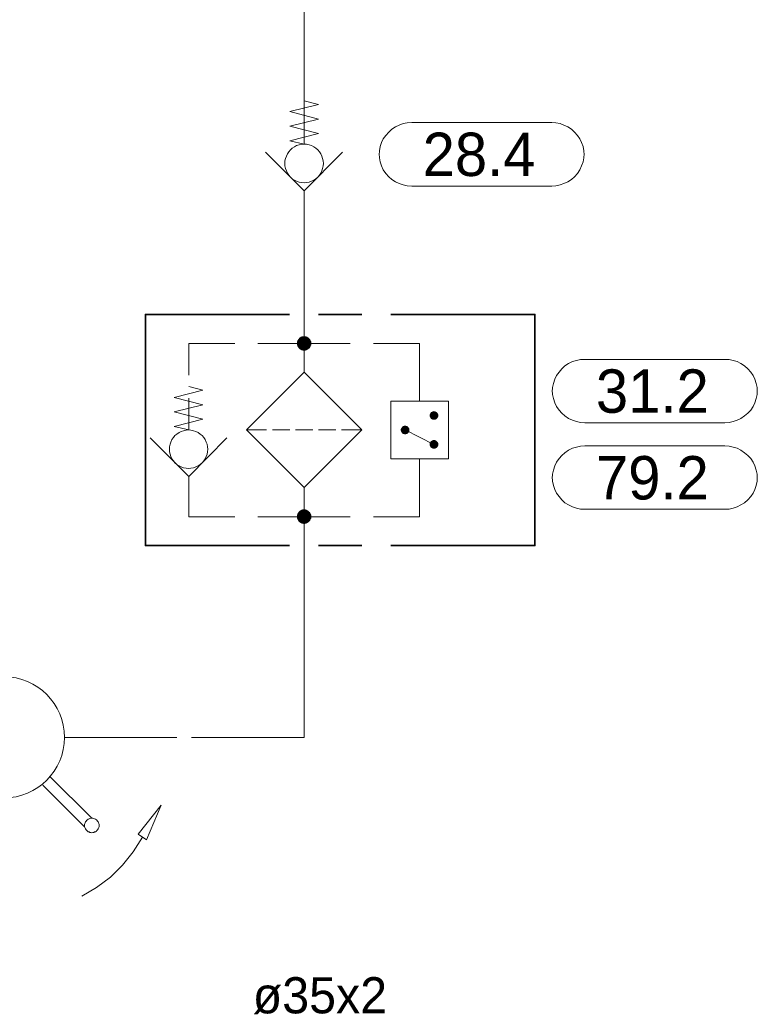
# Model space of a CAD drawing. Header units: millimetres. Extents: x 0 to 203, y 0 to 47.
# Tile 43 of 196: x 33.34 to 35.35, y 7.7 to 10.38. Entities that reach past the tile are written whole.
import ezdxf

# ---------------------------------------------------------------- set-up
doc = ezdxf.new("R2010")
doc.units = ezdxf.units.MM
for name, color, linetype in [('PDF_Geomertry', 7, 'Continuous'), ('PDF_Solid Fills', 7, 'Continuous'), ('PDF_Text', 7, 'Continuous')]:
    doc.layers.add(name, color=color, linetype=linetype)
doc.styles.add('PDF Arial', font='txt')

msp = doc.modelspace()

# ---------------------------------------------------------------- hatches: boundary and pattern name
at = {"layer": 'PDF_Solid Fills', "transparency": 33554559}
for points in [[(34.1126, 9.4985), (34.1007, 9.5146), (34.1029, 9.516)], [(34.1126, 9.4985), (34.1029, 9.516), (34.1049, 9.5174)], [(34.1126, 9.4985), (34.1049, 9.5174), (34.1076, 9.5179)], [(34.1126, 9.4985), (34.1076, 9.5179), (34.1104, 9.5179)], [(34.1126, 9.4985), (34.1104, 9.5179), (34.1126, 9.5187)], [(34.1126, 9.4985), (34.1126, 9.5187), (34.1154, 9.5179)], [(34.1126, 9.4985), (34.1182, 9.5179), (34.1201, 9.5174)], [(34.1126, 9.4985), (34.1154, 9.5179), (34.1182, 9.5179)], [(34.1126, 9.4985), (34.1201, 9.5174), (34.1224, 9.516)], [(34.1126, 9.4985), (34.1224, 9.516), (34.1243, 9.5146)], [(34.1126, 9.4985), (34.0932, 9.5012), (34.0938, 9.504)], [(34.1126, 9.4985), (34.0932, 9.4985), (34.0932, 9.5012)], [(34.1126, 9.4985), (34.0932, 9.4965), (34.0932, 9.4985)], [(34.1126, 9.4985), (34.0938, 9.4938), (34.0932, 9.4965)], [(34.1126, 9.4985), (34.0938, 9.504), (34.0946, 9.5063)], [(34.1126, 9.4985), (34.0946, 9.4915), (34.0938, 9.4938)], [(34.1126, 9.4985), (34.0946, 9.5063), (34.096, 9.509)], [(34.1126, 9.4985), (34.096, 9.4888), (34.0946, 9.4915)], [(34.1126, 9.4985), (34.096, 9.509), (34.0974, 9.511)], [(34.1126, 9.4985), (34.0974, 9.4868), (34.096, 9.4888)], [(34.1126, 9.4985), (34.0974, 9.511), (34.0987, 9.5124)], [(34.1126, 9.4985), (34.0987, 9.4846), (34.0974, 9.4868)], [(34.1126, 9.4985), (34.0987, 9.5124), (34.1007, 9.5146)], [(34.1126, 9.4985), (34.1007, 9.4832), (34.0987, 9.4846)], [(34.1126, 9.4985), (34.1029, 9.4818), (34.1007, 9.4832)], [(34.1126, 9.4985), (34.1049, 9.4804), (34.1029, 9.4818)], [(34.1126, 9.4985), (34.1076, 9.4799), (34.1049, 9.4804)], [(34.1126, 9.4985), (34.1104, 9.479), (34.1076, 9.4799)], [(34.1126, 9.4985), (34.1126, 9.479), (34.1104, 9.479)], [(34.1126, 9.4985), (34.1243, 9.5146), (34.1265, 9.5124)], [(34.1126, 9.4985), (34.1265, 9.5124), (34.1285, 9.511)], [(34.1126, 9.4985), (34.1285, 9.511), (34.1299, 9.509)], [(34.1126, 9.4985), (34.1299, 9.509), (34.1307, 9.5063)], [(34.1126, 9.4985), (34.1307, 9.5063), (34.1321, 9.504)], [(34.1126, 9.4985), (34.1321, 9.504), (34.1321, 9.5012)], [(34.1126, 9.4985), (34.1321, 9.5012), (34.1326, 9.4985)], [(34.1126, 9.4985), (34.1154, 9.479), (34.1126, 9.479)], [(34.1126, 9.4985), (34.1182, 9.4799), (34.1154, 9.479)], [(34.1126, 9.4985), (34.1201, 9.4804), (34.1182, 9.4799)], [(34.1126, 9.4985), (34.1224, 9.4818), (34.1201, 9.4804)], [(34.1126, 9.4985), (34.1243, 9.4832), (34.1224, 9.4818)], [(34.1126, 9.4985), (34.1265, 9.4846), (34.1243, 9.4832)], [(34.1126, 9.4985), (34.1285, 9.4868), (34.1265, 9.4846)], [(34.1126, 9.4985), (34.1299, 9.4888), (34.1285, 9.4868)], [(34.1126, 9.4985), (34.1307, 9.4915), (34.1299, 9.4888)], [(34.1126, 9.4985), (34.1321, 9.4938), (34.1307, 9.4915)], [(34.1126, 9.4985), (34.1321, 9.4965), (34.1321, 9.4938)], [(34.1126, 9.4985), (34.1326, 9.4985), (34.1321, 9.4965)], [(34.466, 9.3026), (34.4543, 9.3026), (34.4549, 9.304)], [(34.466, 9.3026), (34.4549, 9.3007), (34.4543, 9.3026)], [(34.466, 9.3026), (34.4549, 9.3054), (34.4557, 9.3068)], [(34.466, 9.3026), (34.4549, 9.304), (34.4549, 9.3054)], [(34.466, 9.3026), (34.4549, 9.2993), (34.4549, 9.3007)], [(34.466, 9.3026), (34.4557, 9.2979), (34.4549, 9.2993)], [(34.466, 9.3026), (34.4557, 9.3068), (34.4563, 9.3082)], [(34.466, 9.3026), (34.4563, 9.2965), (34.4557, 9.2979)], [(34.466, 9.3026), (34.4563, 9.3082), (34.4571, 9.3096)], [(34.466, 9.3026), (34.4571, 9.2951), (34.4563, 9.2965)], [(34.466, 9.3026), (34.4571, 9.3096), (34.4576, 9.311)], [(34.466, 9.3026), (34.4576, 9.2943), (34.4571, 9.2951)], [(34.466, 9.3026), (34.4576, 9.311), (34.459, 9.3118)], [(34.466, 9.3026), (34.459, 9.2929), (34.4576, 9.2943)], [(34.466, 9.3026), (34.459, 9.3118), (34.4604, 9.3124)], [(34.466, 9.3026), (34.4604, 9.2924), (34.459, 9.2929)], [(34.466, 9.3026), (34.4604, 9.3124), (34.4618, 9.3132)], [(34.466, 9.3026), (34.4618, 9.2915), (34.4604, 9.2924)], [(34.466, 9.3026), (34.4618, 9.3132), (34.4632, 9.3138)], [(34.466, 9.3026), (34.4632, 9.291), (34.4618, 9.2915)], [(34.466, 9.3026), (34.4632, 9.3138), (34.4646, 9.3138)], [(34.466, 9.3026), (34.4646, 9.291), (34.4632, 9.291)], [(34.466, 9.3026), (34.4646, 9.3138), (34.466, 9.3146)], [(34.466, 9.3026), (34.466, 9.291), (34.4646, 9.291)], [(34.466, 9.3026), (34.466, 9.3146), (34.4682, 9.3138)], [(34.466, 9.3026), (34.4696, 9.3138), (34.471, 9.3132)], [(34.466, 9.3026), (34.4682, 9.3138), (34.4696, 9.3138)], [(34.466, 9.3026), (34.471, 9.3132), (34.4724, 9.3124)], [(34.466, 9.3026), (34.4724, 9.3124), (34.4737, 9.3118)], [(34.466, 9.3026), (34.4737, 9.3118), (34.4743, 9.311)], [(34.466, 9.3026), (34.4743, 9.311), (34.4757, 9.3096)], [(34.466, 9.3026), (34.4757, 9.3096), (34.4765, 9.3082)], [(34.466, 9.3026), (34.4765, 9.3082), (34.4771, 9.3068)], [(34.466, 9.3026), (34.4771, 9.3068), (34.4779, 9.3054)], [(34.466, 9.3026), (34.4779, 9.3054), (34.4779, 9.304)], [(34.466, 9.3026), (34.4779, 9.304), (34.4779, 9.3026)], [(34.466, 9.3026), (34.4682, 9.291), (34.466, 9.291)], [(34.466, 9.3026), (34.4696, 9.291), (34.4682, 9.291)], [(34.466, 9.3026), (34.471, 9.2915), (34.4696, 9.291)], [(34.466, 9.3026), (34.4724, 9.2924), (34.471, 9.2915)], [(34.466, 9.3026), (34.4737, 9.2929), (34.4724, 9.2924)], [(34.466, 9.3026), (34.4743, 9.2943), (34.4737, 9.2929)], [(34.466, 9.3026), (34.4757, 9.2951), (34.4743, 9.2943)], [(34.466, 9.3026), (34.4765, 9.2965), (34.4757, 9.2951)], [(34.466, 9.3026), (34.4771, 9.2979), (34.4765, 9.2965)], [(34.466, 9.3026), (34.4779, 9.2993), (34.4771, 9.2979)], [(34.466, 9.3026), (34.4779, 9.3007), (34.4779, 9.2993)], [(34.466, 9.3026), (34.4779, 9.3026), (34.4779, 9.3007)], [(34.3876, 9.2632), (34.3849, 9.2743), (34.3863, 9.2749)], [(34.3876, 9.2632), (34.3863, 9.2749), (34.3876, 9.2749)], [(34.3876, 9.2632), (34.389, 9.2749), (34.391, 9.2743)], [(34.3876, 9.2632), (34.3876, 9.2749), (34.389, 9.2749)], [(34.3876, 9.2632), (34.3757, 9.2646), (34.3765, 9.266)], [(34.3876, 9.2632), (34.3757, 9.2632), (34.3757, 9.2646)], [(34.3876, 9.2632), (34.3757, 9.2618), (34.3757, 9.2632)], [(34.3876, 9.2632), (34.3765, 9.2604), (34.3757, 9.2618)], [(34.3876, 9.2632), (34.3765, 9.266), (34.3771, 9.2674)], [(34.3876, 9.2632), (34.3771, 9.2582), (34.3765, 9.2604)], [(34.3876, 9.2632), (34.3771, 9.2674), (34.3779, 9.2687)], [(34.3876, 9.2632), (34.3779, 9.2568), (34.3771, 9.2582)], [(34.3876, 9.2632), (34.3779, 9.2687), (34.3785, 9.2701)], [(34.3876, 9.2632), (34.3785, 9.2563), (34.3779, 9.2568)], [(34.3876, 9.2632), (34.3785, 9.2701), (34.3793, 9.2715)], [(34.3876, 9.2632), (34.3793, 9.2549), (34.3785, 9.2563)], [(34.3876, 9.2632), (34.3793, 9.2715), (34.3807, 9.2721)], [(34.3876, 9.2632), (34.3807, 9.2535), (34.3793, 9.2549)], [(34.3876, 9.2632), (34.3807, 9.2721), (34.3821, 9.2735)], [(34.3876, 9.2632), (34.3821, 9.2526), (34.3807, 9.2535)], [(34.3876, 9.2632), (34.3821, 9.2735), (34.3835, 9.2743)], [(34.3876, 9.2632), (34.3835, 9.2521), (34.3821, 9.2526)], [(34.3876, 9.2632), (34.3835, 9.2743), (34.3849, 9.2743)], [(34.3876, 9.2632), (34.3849, 9.2521), (34.3835, 9.2521)], [(34.3876, 9.2632), (34.3863, 9.2512), (34.3849, 9.2521)], [(34.3876, 9.2632), (34.3876, 9.2512), (34.3863, 9.2512)], [(34.3876, 9.2632), (34.3924, 9.2743), (34.3937, 9.2735)], [(34.3876, 9.2632), (34.391, 9.2743), (34.3924, 9.2743)], [(34.3876, 9.2632), (34.3937, 9.2735), (34.3951, 9.2721)], [(34.3876, 9.2632), (34.3951, 9.2721), (34.396, 9.2715)], [(34.3876, 9.2632), (34.396, 9.2715), (34.3974, 9.2701)], [(34.3876, 9.2632), (34.3974, 9.2701), (34.3979, 9.2687)], [(34.3876, 9.2632), (34.3979, 9.2687), (34.3988, 9.2674)], [(34.3876, 9.2632), (34.3988, 9.2674), (34.3993, 9.266)], [(34.3876, 9.2632), (34.3993, 9.266), (34.3993, 9.2646)], [(34.3876, 9.2632), (34.3993, 9.2646), (34.3993, 9.2632)], [(34.3876, 9.2632), (34.389, 9.2512), (34.3876, 9.2512)], [(34.3876, 9.2632), (34.391, 9.2521), (34.389, 9.2512)], [(34.3876, 9.2632), (34.3924, 9.2521), (34.391, 9.2521)], [(34.3876, 9.2632), (34.3937, 9.2526), (34.3924, 9.2521)], [(34.3876, 9.2632), (34.3951, 9.2535), (34.3937, 9.2526)], [(34.3876, 9.2632), (34.396, 9.2549), (34.3951, 9.2535)], [(34.3876, 9.2632), (34.3974, 9.2563), (34.396, 9.2549)], [(34.3876, 9.2632), (34.3979, 9.2568), (34.3974, 9.2563)], [(34.3876, 9.2632), (34.3988, 9.2582), (34.3979, 9.2568)], [(34.3876, 9.2632), (34.3993, 9.2604), (34.3988, 9.2582)], [(34.3876, 9.2632), (34.3993, 9.2618), (34.3993, 9.2604)], [(34.3876, 9.2632), (34.3993, 9.2632), (34.3993, 9.2618)], [(34.466, 9.2235), (34.4543, 9.2235), (34.4549, 9.2257)], [(34.466, 9.2235), (34.4549, 9.2221), (34.4543, 9.2235)], [(34.466, 9.2235), (34.4549, 9.2271), (34.4557, 9.2285)], [(34.466, 9.2235), (34.4549, 9.2257), (34.4549, 9.2271)], [(34.466, 9.2235), (34.4549, 9.2207), (34.4549, 9.2221)], [(34.466, 9.2235), (34.4557, 9.2193), (34.4549, 9.2207)], [(34.466, 9.2235), (34.4557, 9.2285), (34.4563, 9.2299)], [(34.466, 9.2235), (34.4563, 9.2179), (34.4557, 9.2193)], [(34.466, 9.2235), (34.4563, 9.2299), (34.4571, 9.2313)], [(34.466, 9.2235), (34.4571, 9.2165), (34.4563, 9.2179)], [(34.466, 9.2235), (34.4571, 9.2313), (34.4576, 9.2318)], [(34.466, 9.2235), (34.4576, 9.2151), (34.4571, 9.2165)], [(34.466, 9.2235), (34.4576, 9.2318), (34.459, 9.2332)], [(34.466, 9.2235), (34.459, 9.2146), (34.4576, 9.2151)], [(34.466, 9.2235), (34.459, 9.2332), (34.4604, 9.234)], [(34.466, 9.2235), (34.4604, 9.2138), (34.459, 9.2146)], [(34.466, 9.2235), (34.4604, 9.234), (34.4618, 9.2346)], [(34.466, 9.2235), (34.4618, 9.2132), (34.4604, 9.2138)], [(34.466, 9.2235), (34.4618, 9.2346), (34.4632, 9.2354)], [(34.466, 9.2235), (34.4632, 9.2124), (34.4618, 9.2132)], [(34.466, 9.2235), (34.4632, 9.2354), (34.4646, 9.2354)], [(34.466, 9.2235), (34.4646, 9.2124), (34.4632, 9.2124)], [(34.466, 9.2235), (34.4646, 9.2354), (34.466, 9.2354)], [(34.466, 9.2235), (34.466, 9.2118), (34.4646, 9.2124)], [(34.466, 9.2235), (34.4696, 9.2354), (34.471, 9.2346)], [(34.466, 9.2235), (34.4682, 9.2354), (34.4696, 9.2354)], [(34.466, 9.2235), (34.466, 9.2354), (34.4682, 9.2354)], [(34.466, 9.2235), (34.471, 9.2346), (34.4724, 9.234)], [(34.466, 9.2235), (34.4724, 9.234), (34.4737, 9.2332)], [(34.466, 9.2235), (34.4737, 9.2332), (34.4743, 9.2318)], [(34.466, 9.2235), (34.4743, 9.2318), (34.4757, 9.2313)], [(34.466, 9.2235), (34.4757, 9.2313), (34.4765, 9.2299)], [(34.466, 9.2235), (34.4765, 9.2299), (34.4771, 9.2285)], [(34.466, 9.2235), (34.4771, 9.2285), (34.4779, 9.2271)], [(34.466, 9.2235), (34.4779, 9.2271), (34.4779, 9.2257)], [(34.466, 9.2235), (34.4779, 9.2257), (34.4779, 9.2235)], [(34.466, 9.2235), (34.4682, 9.2124), (34.466, 9.2118)], [(34.466, 9.2235), (34.4696, 9.2124), (34.4682, 9.2124)], [(34.466, 9.2235), (34.471, 9.2132), (34.4696, 9.2124)], [(34.466, 9.2235), (34.4724, 9.2138), (34.471, 9.2132)], [(34.466, 9.2235), (34.4737, 9.2146), (34.4724, 9.2138)], [(34.466, 9.2235), (34.4743, 9.2151), (34.4737, 9.2146)], [(34.466, 9.2235), (34.4757, 9.2165), (34.4743, 9.2151)], [(34.466, 9.2235), (34.4765, 9.2179), (34.4757, 9.2165)], [(34.466, 9.2235), (34.4771, 9.2193), (34.4765, 9.2179)], [(34.466, 9.2235), (34.4779, 9.2207), (34.4771, 9.2193)], [(34.466, 9.2235), (34.4779, 9.2221), (34.4779, 9.2207)], [(34.466, 9.2235), (34.4779, 9.2235), (34.4779, 9.2221)], [(34.1126, 9.0271), (34.0938, 9.0326), (34.0946, 9.0346)], [(34.1126, 9.0271), (34.0946, 9.0346), (34.096, 9.0374)], [(34.1126, 9.0271), (34.096, 9.0374), (34.0974, 9.0396)], [(34.1126, 9.0271), (34.0974, 9.0396), (34.0987, 9.041)], [(34.1126, 9.0271), (34.0987, 9.041), (34.1007, 9.0429)], [(34.1126, 9.0271), (34.1007, 9.0429), (34.1029, 9.0443)], [(34.1126, 9.0271), (34.1029, 9.0443), (34.1049, 9.0457)], [(34.1126, 9.0271), (34.1049, 9.0457), (34.1076, 9.0465)], [(34.1126, 9.0271), (34.1076, 9.0465), (34.1104, 9.0471)], [(34.1126, 9.0271), (34.1104, 9.0471), (34.1126, 9.0471)], [(34.1126, 9.0271), (34.1154, 9.0471), (34.1182, 9.0465)], [(34.1126, 9.0271), (34.1126, 9.0471), (34.1154, 9.0471)], [(34.1126, 9.0271), (34.1182, 9.0465), (34.1201, 9.0457)], [(34.1126, 9.0271), (34.1201, 9.0457), (34.1224, 9.0443)], [(34.1126, 9.0271), (34.1224, 9.0443), (34.1243, 9.0429)], [(34.1126, 9.0271), (34.1243, 9.0429), (34.1265, 9.041)], [(34.1126, 9.0271), (34.1265, 9.041), (34.1285, 9.0396)], [(34.1126, 9.0271), (34.1285, 9.0396), (34.1299, 9.0374)], [(34.1126, 9.0271), (34.1299, 9.0374), (34.1307, 9.0346)], [(34.1126, 9.0271), (34.1307, 9.0346), (34.1321, 9.0326)], [(34.1126, 9.0271), (34.0932, 9.0299), (34.0938, 9.0326)], [(34.1126, 9.0271), (34.0932, 9.0271), (34.0932, 9.0299)], [(34.1126, 9.0271), (34.0932, 9.0249), (34.0932, 9.0271)], [(34.1126, 9.0271), (34.0938, 9.0221), (34.0932, 9.0249)], [(34.1126, 9.0271), (34.0946, 9.0201), (34.0938, 9.0221)], [(34.1126, 9.0271), (34.096, 9.0174), (34.0946, 9.0201)], [(34.1126, 9.0271), (34.0974, 9.0151), (34.096, 9.0174)], [(34.1126, 9.0271), (34.0987, 9.0132), (34.0974, 9.0151)], [(34.1126, 9.0271), (34.1007, 9.0118), (34.0987, 9.0132)], [(34.1126, 9.0271), (34.1029, 9.0104), (34.1007, 9.0118)], [(34.1126, 9.0271), (34.1049, 9.009), (34.1029, 9.0104)], [(34.1126, 9.0271), (34.1076, 9.0082), (34.1049, 9.009)], [(34.1126, 9.0271), (34.1104, 9.0076), (34.1076, 9.0082)], [(34.1126, 9.0271), (34.1126, 9.0076), (34.1104, 9.0076)], [(34.1126, 9.0271), (34.1321, 9.0326), (34.1321, 9.0299)], [(34.1126, 9.0271), (34.1321, 9.0299), (34.1326, 9.0271)], [(34.1126, 9.0271), (34.1154, 9.0076), (34.1126, 9.0076)], [(34.1126, 9.0271), (34.1182, 9.0082), (34.1154, 9.0076)], [(34.1126, 9.0271), (34.1201, 9.009), (34.1182, 9.0082)], [(34.1126, 9.0271), (34.1224, 9.0104), (34.1201, 9.009)], [(34.1126, 9.0271), (34.1243, 9.0118), (34.1224, 9.0104)], [(34.1126, 9.0271), (34.1265, 9.0132), (34.1243, 9.0118)], [(34.1126, 9.0271), (34.1285, 9.0151), (34.1265, 9.0132)], [(34.1126, 9.0271), (34.1299, 9.0174), (34.1285, 9.0151)], [(34.1126, 9.0271), (34.1307, 9.0201), (34.1299, 9.0174)], [(34.1126, 9.0271), (34.1321, 9.0221), (34.1307, 9.0201)], [(34.1126, 9.0271), (34.1321, 9.0249), (34.1321, 9.0221)], [(34.1126, 9.0271), (34.1326, 9.0271), (34.1321, 9.0249)]]:
    msp.add_hatch(color=256, dxfattribs=at).paths.add_polyline_path(points)

# ---------------------------------------------------------------- linework, layer by layer
at = {"layer": 'PDF_Geomertry', "lineweight": 15}
for points in [[(34.1126, 10.159), (34.1521, 10.1493), (34.0737, 10.1299), (34.1521, 10.1096), (34.0737, 10.0901), (34.1521, 10.0707), (34.0737, 10.0507), (34.1126, 10.041), (34.1126, 10.4651), (33.2951, 10.4651), (32.4035, 10.4651), (32.4035, 10.0451), (32.364, 10.0549), (32.4432, 10.0743), (32.364, 10.0943), (32.4432, 10.1138), (32.364, 10.1332), (32.4432, 10.1535), (32.4035, 10.1632)], [(34.2174, 10.0193), (34.1126, 9.9146), (34.0076, 10.0193)], [(34.1126, 9.4201), (34.1126, 9.5776), (34.1126, 9.884), (34.1126, 9.9146)], [(33.7987, 9.4124), (33.7987, 9.4985), (33.9243, 9.4985)], [(33.9868, 9.4985), (34.1126, 9.4985), (34.2382, 9.4985)], [(34.3015, 9.4985), (34.4271, 9.4985), (34.4271, 9.3415)], [(33.7987, 9.3813), (33.8376, 9.3715), (33.759, 9.3512), (33.8376, 9.3318), (33.759, 9.3124), (33.8376, 9.2924), (33.759, 9.2729), (33.7987, 9.2632), (33.7987, 9.3493)], [(34.0104, 9.2632), (33.9557, 9.2632)], [(34.0737, 9.2632), (34.0265, 9.2632)], [(34.089, 9.2632), (34.1363, 9.2632)], [(34.1521, 9.2632), (34.1993, 9.2632)], [(34.2701, 9.2632), (34.2146, 9.2632)], [(34.3876, 9.2632), (34.466, 9.2235)], [(33.9029, 9.2415), (33.7987, 9.1368), (33.6938, 9.2415)], [(34.3015, 9.0271), (34.4271, 9.0271), (34.4271, 9.1846)], [(33.7987, 9.1368), (33.7987, 9.1063), (33.7987, 9.0271), (33.9243, 9.0271)], [(33.8063, 8.4263), (34.1126, 8.4263), (34.1126, 8.9485), (34.1126, 9.1063)], [(33.9868, 9.0271), (34.1126, 9.0271), (34.2382, 9.0271)], [(33.6882, 8.4263), (33.7668, 8.4263), (33.4604, 8.4263)], [(33.5349, 8.2062), (33.421, 8.3201)], [(33.5154, 8.1826), (33.4015, 8.2965)], [(33.5076, 7.9938), (33.5479, 8.0174), (33.5854, 8.0457), (33.6188, 8.0785), (33.6479, 8.1151), (33.6729, 8.1549)]]:
    msp.add_lwpolyline(points, dxfattribs=at)
for points in [[(34.7868, 10.0999), (34.7979, 10.0993), (34.8099, 10.0971), (34.8201, 10.0929), (34.8307, 10.0882), (34.8404, 10.0818), (34.8493, 10.0743), (34.8571, 10.0651), (34.8632, 10.0554), (34.8682, 10.0457), (34.8724, 10.0346), (34.8743, 10.0229), (34.8751, 10.0118), (34.8751, 10.0151), (34.8743, 10.004), (34.8724, 9.9929), (34.8682, 9.9818), (34.8632, 9.9715), (34.8571, 9.9618), (34.8493, 9.9526), (34.8404, 9.9451), (34.8307, 9.9388), (34.8201, 9.934), (34.8099, 9.9304), (34.7979, 9.9276), (34.7868, 9.9271), (34.4057, 9.9271), (34.3937, 9.9276), (34.3826, 9.9304), (34.3715, 9.934), (34.3613, 9.9388), (34.3515, 9.9451), (34.3432, 9.9526), (34.3354, 9.9618), (34.3285, 9.9715), (34.3237, 9.9818), (34.3201, 9.9929), (34.3182, 10.004), (34.3168, 10.0151), (34.3168, 10.0118), (34.3182, 10.0229), (34.3201, 10.0346), (34.3237, 10.0457), (34.3285, 10.0554), (34.3354, 10.0651), (34.3432, 10.0743), (34.3515, 10.0818), (34.3613, 10.0882), (34.3715, 10.0929), (34.3826, 10.0971), (34.3937, 10.0993), (34.4057, 10.0999), (34.7868, 10.0999)], [(34.1654, 9.9888), (34.1646, 9.9957), (34.1632, 10.0021), (34.1613, 10.009), (34.1585, 10.0151), (34.1543, 10.0207), (34.1501, 10.0257), (34.1446, 10.0304), (34.139, 10.034), (34.1326, 10.0374), (34.1265, 10.0396), (34.1196, 10.041), (34.1126, 10.041), (34.1057, 10.041), (34.0993, 10.0396), (34.0924, 10.0374), (34.0863, 10.034), (34.0807, 10.0304), (34.0757, 10.0257), (34.071, 10.0207), (34.0674, 10.0151), (34.0646, 10.009), (34.0618, 10.0021), (34.0604, 9.9957), (34.0604, 9.9888), (34.0604, 9.9818), (34.0618, 9.9749), (34.0646, 9.9688), (34.0674, 9.9624), (34.071, 9.9568), (34.0757, 9.9513), (34.0807, 9.9471), (34.0863, 9.9429), (34.0924, 9.9401), (34.0993, 9.9382), (34.1057, 9.9368), (34.1126, 9.936), (34.1196, 9.9368), (34.1265, 9.9382), (34.1326, 9.9401), (34.139, 9.9429), (34.1446, 9.9471), (34.1501, 9.9513), (34.1543, 9.9568), (34.1585, 9.9624), (34.1613, 9.9688), (34.1632, 9.9749), (34.1646, 9.9818), (34.1654, 9.9888)], [(35.2585, 9.4554), (35.2696, 9.4549), (35.2807, 9.4526), (35.2918, 9.4493), (35.3021, 9.4438), (35.3118, 9.4374), (35.321, 9.4299), (35.3285, 9.4207), (35.3349, 9.4118), (35.3396, 9.4013), (35.3432, 9.3901), (35.346, 9.379), (35.3465, 9.3674), (35.3465, 9.3715), (35.346, 9.3596), (35.3432, 9.3485), (35.3396, 9.3374), (35.3349, 9.3271), (35.3285, 9.3174), (35.321, 9.309), (35.3118, 9.3013), (35.3021, 9.2943), (35.2918, 9.2896), (35.2807, 9.286), (35.2696, 9.2832), (35.2585, 9.2826), (34.8771, 9.2826), (34.8654, 9.2832), (34.8543, 9.286), (34.8432, 9.2896), (34.8326, 9.2943), (34.8229, 9.3013), (34.8146, 9.309), (34.8071, 9.3174), (34.8001, 9.3271), (34.7951, 9.3374), (34.7918, 9.3485), (34.789, 9.3596), (34.7882, 9.3715), (34.7882, 9.3674), (34.789, 9.379), (34.7918, 9.3901), (34.7951, 9.4013), (34.8001, 9.4118), (34.8071, 9.4207), (34.8146, 9.4299), (34.8229, 9.4374), (34.8326, 9.4438), (34.8432, 9.4493), (34.8543, 9.4526), (34.8654, 9.4549), (34.8771, 9.4554), (35.2585, 9.4554)], [(34.1126, 9.4201), (34.2701, 9.2632), (34.1126, 9.1063), (33.9557, 9.2632)], [(34.3487, 9.1846), (34.5057, 9.1846), (34.5057, 9.3415), (34.3487, 9.3415), (34.3487, 9.1846)], [(33.8507, 9.211), (33.8501, 9.2174), (33.8487, 9.2243), (33.8465, 9.2304), (33.8438, 9.2368), (33.8396, 9.2424), (33.8354, 9.2479), (33.8299, 9.2521), (33.8243, 9.2563), (33.8182, 9.259), (33.8118, 9.261), (33.8049, 9.2624), (33.7987, 9.2632), (33.7918, 9.2624), (33.7849, 9.261), (33.7785, 9.259), (33.7724, 9.2563), (33.7668, 9.2521), (33.7613, 9.2479), (33.7571, 9.2424), (33.7529, 9.2368), (33.7501, 9.2304), (33.7479, 9.2243), (33.7465, 9.2174), (33.746, 9.211), (33.7465, 9.204), (33.7479, 9.1971), (33.7501, 9.191), (33.7529, 9.1846), (33.7571, 9.179), (33.7613, 9.1735), (33.7668, 9.1693), (33.7724, 9.1651), (33.7785, 9.1624), (33.7849, 9.1604), (33.7918, 9.159), (33.7987, 9.1582), (33.8049, 9.159), (33.8118, 9.1604), (33.8182, 9.1624), (33.8243, 9.1651), (33.8299, 9.1693), (33.8354, 9.1735), (33.8396, 9.179), (33.8438, 9.1846), (33.8465, 9.191), (33.8487, 9.1971), (33.8501, 9.204), (33.8507, 9.211)], [(35.2585, 9.2201), (35.2696, 9.2193), (35.2807, 9.2165), (35.2918, 9.2132), (35.3021, 9.2082), (35.3118, 9.2013), (35.321, 9.1938), (35.3285, 9.1854), (35.3349, 9.1757), (35.3396, 9.1651), (35.3432, 9.154), (35.346, 9.1429), (35.3465, 9.1313), (35.3465, 9.1354), (35.346, 9.1235), (35.3432, 9.1124), (35.3396, 9.1012), (35.3349, 9.091), (35.3285, 9.0818), (35.321, 9.0729), (35.3118, 9.0651), (35.3021, 9.059), (35.2918, 9.0535), (35.2807, 9.0499), (35.2696, 9.0479), (35.2585, 9.0471), (34.8771, 9.0471), (34.8654, 9.0479), (34.8543, 9.0499), (34.8432, 9.0535), (34.8326, 9.059), (34.8229, 9.0651), (34.8146, 9.0729), (34.8071, 9.0818), (34.8001, 9.091), (34.7951, 9.1012), (34.7918, 9.1124), (34.789, 9.1235), (34.7882, 9.1354), (34.7882, 9.1313), (34.789, 9.1429), (34.7918, 9.154), (34.7951, 9.1651), (34.8001, 9.1757), (34.8071, 9.1854), (34.8146, 9.1938), (34.8229, 9.2013), (34.8326, 9.2082), (34.8432, 9.2132), (34.8543, 9.2165), (34.8654, 9.2193), (34.8771, 9.2201), (35.2585, 9.2201)], [(33.6613, 8.1632), (33.684, 8.1471), (33.7237, 8.2415)], [(33.5549, 8.1868), (33.5549, 8.1888), (33.5543, 8.1915), (33.5535, 8.1938), (33.5521, 8.1965), (33.5507, 8.1985), (33.5487, 8.2007), (33.5474, 8.2021), (33.5451, 8.2035), (33.5424, 8.2049), (33.5404, 8.2054), (33.5376, 8.2062), (33.5349, 8.2062), (33.5326, 8.2062), (33.5299, 8.2054), (33.5279, 8.2049), (33.5251, 8.2035), (33.5229, 8.2021), (33.521, 8.2007), (33.5196, 8.1985), (33.5182, 8.1965), (33.5168, 8.1938), (33.516, 8.1915), (33.5154, 8.1888), (33.5154, 8.1868), (33.5154, 8.184), (33.516, 8.1813), (33.5168, 8.179), (33.5182, 8.1771), (33.5196, 8.1743), (33.521, 8.1729), (33.5229, 8.1707), (33.5251, 8.1693), (33.5279, 8.1688), (33.5299, 8.1674), (33.5326, 8.1674), (33.5349, 8.1665), (33.5376, 8.1674), (33.5404, 8.1674), (33.5424, 8.1688), (33.5451, 8.1693), (33.5474, 8.1707), (33.5487, 8.1729), (33.5507, 8.1743), (33.5521, 8.1771), (33.5535, 8.179), (33.5543, 8.1813), (33.5549, 8.184), (33.5549, 8.1868)]]:
    msp.add_lwpolyline(points, close=True, dxfattribs=at)
at = {"layer": 'PDF_Geomertry', "lineweight": 35}
for points in [[(34.0729, 8.9485), (33.6807, 8.9485), (33.6807, 9.5776), (34.0729, 9.5776)], [(34.1521, 9.5776), (34.2701, 9.5776)], [(34.3487, 9.5776), (34.741, 9.5776), (34.741, 8.9485), (34.3487, 8.9485)], [(34.2701, 8.9485), (34.1521, 8.9485)]]:
    msp.add_lwpolyline(points, dxfattribs=at)
at = {"layer": 'PDF_Geomertry', "lineweight": 0}
for points in [[(34.1029, 9.4985), (34.1029, 9.4979), (34.1035, 9.4965), (34.1035, 9.4951), (34.1043, 9.4938), (34.1049, 9.4929), (34.1057, 9.4915), (34.1071, 9.491), (34.1076, 9.4901), (34.109, 9.4896), (34.1104, 9.4896), (34.1113, 9.4888), (34.1126, 9.4888), (34.114, 9.4888), (34.1154, 9.4896), (34.1168, 9.4896), (34.1174, 9.4901), (34.1188, 9.491), (34.1196, 9.4915), (34.1201, 9.4929), (34.121, 9.4938), (34.1215, 9.4951), (34.1224, 9.4965), (34.1224, 9.4979), (34.1224, 9.4985), (34.1224, 9.4999), (34.1224, 9.5012), (34.1215, 9.5026), (34.121, 9.504), (34.1201, 9.5049), (34.1196, 9.5054), (34.1188, 9.5068), (34.1174, 9.5076), (34.1168, 9.5082), (34.1154, 9.5082), (34.114, 9.5082), (34.1126, 9.509), (34.1113, 9.5082), (34.1104, 9.5082), (34.109, 9.5082), (34.1076, 9.5076), (34.1071, 9.5068), (34.1057, 9.5054), (34.1049, 9.5049), (34.1043, 9.504), (34.1035, 9.5026), (34.1035, 9.5012), (34.1029, 9.4999), (34.1029, 9.4985)], [(34.4604, 9.3026), (34.4604, 9.3013), (34.4604, 9.3007), (34.4613, 9.2999), (34.4613, 9.2993), (34.4618, 9.2985), (34.4626, 9.2979), (34.4632, 9.2971), (34.464, 9.2971), (34.4646, 9.2965), (34.4654, 9.2965), (34.466, 9.2965), (34.4674, 9.2965), (34.4682, 9.2965), (34.4688, 9.2971), (34.4696, 9.2971), (34.4701, 9.2979), (34.4701, 9.2985), (34.471, 9.2985), (34.4715, 9.2993), (34.4715, 9.2999), (34.4724, 9.3007), (34.4724, 9.3013), (34.4724, 9.3026), (34.4724, 9.3035), (34.4724, 9.304), (34.4715, 9.3049), (34.4715, 9.3054), (34.471, 9.3063), (34.4701, 9.3068), (34.4696, 9.3076), (34.4688, 9.3076), (34.4682, 9.3082), (34.4674, 9.3082), (34.466, 9.3082), (34.4654, 9.3082), (34.4646, 9.3082), (34.464, 9.3076), (34.4632, 9.3076), (34.4626, 9.3068), (34.4618, 9.3068), (34.4618, 9.3063), (34.4613, 9.3054), (34.4613, 9.3049), (34.4604, 9.304), (34.4604, 9.3035), (34.4604, 9.3026)], [(34.3821, 9.2632), (34.3821, 9.2624), (34.3821, 9.2618), (34.3821, 9.261), (34.3826, 9.2604), (34.3835, 9.2596), (34.3835, 9.259), (34.384, 9.2582), (34.3849, 9.2582), (34.3854, 9.2576), (34.3863, 9.2576), (34.3868, 9.2576), (34.3876, 9.2568), (34.3882, 9.2576), (34.389, 9.2576), (34.3904, 9.2576), (34.391, 9.2582), (34.3918, 9.259), (34.3924, 9.2596), (34.3932, 9.2604), (34.3932, 9.261), (34.3932, 9.2618), (34.3937, 9.2624), (34.3937, 9.2632), (34.3937, 9.2638), (34.3932, 9.2646), (34.3932, 9.2651), (34.3932, 9.266), (34.3924, 9.2665), (34.3918, 9.2674), (34.391, 9.2679), (34.3904, 9.2687), (34.389, 9.2687), (34.3882, 9.2687), (34.3876, 9.2687), (34.3868, 9.2687), (34.3863, 9.2687), (34.3854, 9.2687), (34.3849, 9.2679), (34.384, 9.2679), (34.3835, 9.2674), (34.3835, 9.2665), (34.3826, 9.266), (34.3821, 9.2651), (34.3821, 9.2646), (34.3821, 9.2638), (34.3821, 9.2632)], [(34.4604, 9.2235), (34.4604, 9.2229), (34.4604, 9.2221), (34.4613, 9.2215), (34.4613, 9.2207), (34.4618, 9.2201), (34.4618, 9.2193), (34.4626, 9.2193), (34.4632, 9.2188), (34.464, 9.2188), (34.4646, 9.2179), (34.4654, 9.2179), (34.466, 9.2179), (34.4674, 9.2179), (34.4682, 9.2179), (34.4688, 9.2188), (34.4696, 9.2188), (34.4701, 9.2193), (34.471, 9.2201), (34.4715, 9.2207), (34.4715, 9.2215), (34.4724, 9.2221), (34.4724, 9.2229), (34.4724, 9.2235), (34.4724, 9.2243), (34.4724, 9.2257), (34.4715, 9.2262), (34.4715, 9.2271), (34.471, 9.2276), (34.4701, 9.2276), (34.4701, 9.2285), (34.4696, 9.229), (34.4688, 9.229), (34.4682, 9.2299), (34.4674, 9.2299), (34.466, 9.2299), (34.4654, 9.2299), (34.4646, 9.2299), (34.464, 9.229), (34.4632, 9.229), (34.4626, 9.2285), (34.4618, 9.2276), (34.4613, 9.2271), (34.4613, 9.2262), (34.4604, 9.2257), (34.4604, 9.2243), (34.4604, 9.2235)], [(34.1029, 9.0271), (34.1029, 9.0263), (34.1035, 9.0249), (34.1035, 9.0235), (34.1043, 9.0221), (34.1049, 9.0215), (34.1057, 9.0201), (34.1071, 9.0193), (34.1076, 9.0187), (34.109, 9.0179), (34.1104, 9.0179), (34.1113, 9.0174), (34.1126, 9.0174), (34.114, 9.0174), (34.1154, 9.0179), (34.1168, 9.0179), (34.1174, 9.0187), (34.1188, 9.0193), (34.1196, 9.0201), (34.1201, 9.0215), (34.121, 9.0221), (34.1215, 9.0235), (34.1224, 9.0249), (34.1224, 9.0263), (34.1224, 9.0271), (34.1224, 9.0285), (34.1224, 9.0299), (34.1215, 9.0313), (34.121, 9.0326), (34.1201, 9.0332), (34.1196, 9.034), (34.1188, 9.0354), (34.1174, 9.036), (34.1168, 9.0368), (34.1154, 9.0368), (34.114, 9.0368), (34.1126, 9.0374), (34.1113, 9.0368), (34.1104, 9.0368), (34.109, 9.0368), (34.1076, 9.036), (34.1071, 9.0354), (34.1057, 9.034), (34.1049, 9.0332), (34.1043, 9.0326), (34.1035, 9.0313), (34.1035, 9.0299), (34.1029, 9.0285), (34.1029, 9.0271)]]:
    msp.add_lwpolyline(points, close=True, dxfattribs=at)
at = {"layer": 'PDF_Geomertry', "lineweight": 15}
msp.add_circle((33.2954, 8.4263), 0.165, dxfattribs=at)

# ---------------------------------------------------------------- texts
at = {"layer": 'PDF_Text', "attachment_point": 7, "style": 'PDF Arial'}
for s, insert, char_height in [('28.4', (34.4354, 9.9528), 0.11811), ('31.2', (34.9071, 9.3083), 0.11811), ('79.2', (34.9071, 9.0723), 0.11811), ('ø35x2', (33.9729, 7.6723), 0.09843)]:
    msp.add_mtext(s, dxfattribs=dict(at, insert=insert, char_height=char_height))

doc.saveas('drawing.dxf')
